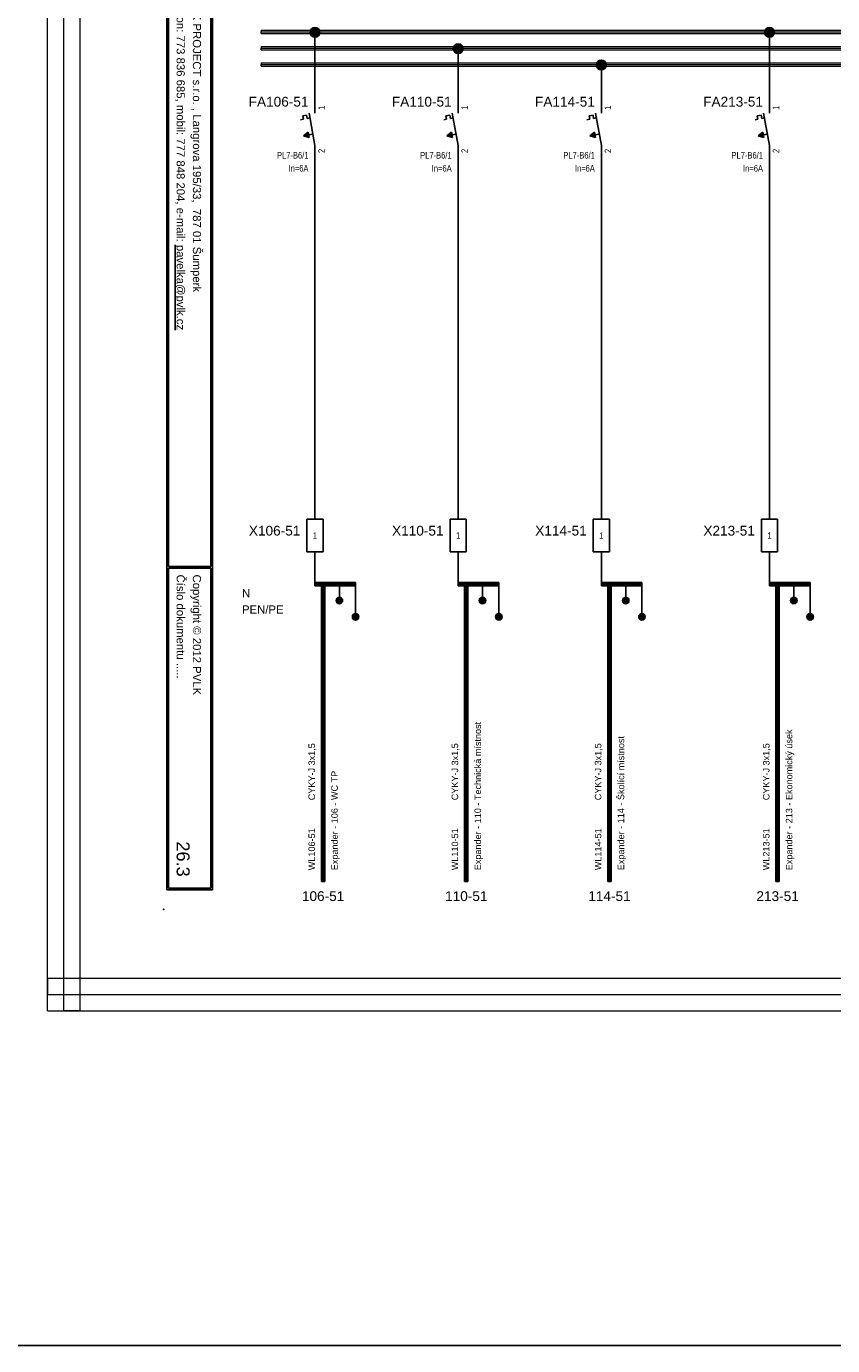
# Model space of a CAD drawing. Extents: x -826 to 1390, y 3256 to 3884.
# Tile 10 of 15: x 319 to 567, y 3256 to 3662. Entities that reach past the tile are written whole.
import ezdxf
from ezdxf.enums import TextEntityAlignment as Align

# ---------------------------------------------------------------- set-up
doc = ezdxf.new("R2010")
doc.units = 0
doc.header["$MEASUREMENT"] = 0
for name, color, linetype in [('1-KRESBA', 7, 'Continuous'), ('__Bílá', 7, 'Continuous'), ('__Oranžová', 30, 'Continuous'), ('__Rudá 010', 10, 'Continuous'), ('__Svmodrá', 4, 'Continuous'), ('__Vínová 220', 220, 'Continuous'), ('__Zelená', 3, 'Continuous'), ('__Černá 250', 7, 'Continuous')]:
    doc.layers.add(name, color=color, linetype=linetype)
doc.styles.add('Arial', font='arial.ttf')
doc.styles.add('GENERATED_STYLE_1', font='arial.ttf')

# ---------------------------------------------------------------- blocks, each defined once
blk = doc.blocks.new('BLK_Razítko_malé_pro_rozváděče')
at = {"layer": '__Bílá'}
for p, q in [((15, -1), (15, -20)), ((15, -1), (294, -1)), ((15.5, -1.5), (15.5, -19.5)), ((15.5, -1.5), (184.5, -1.5)), ((184.5, -1.5), (184.5, -19.5)), ((185, -1.5), (185, -19.5)), ((185, -1.5), (293.5, -1.5)), ((293.5, -19.5), (293.5, -1.5)), ((294, -20), (294, -1)), ((15, -20), (294, -20)), ((15.5, -19.5), (184.5, -19.5)), ((185, -19.5), (293.5, -19.5)), ((15, -405), (15, -419)), ((15, -405), (294, -405)), ((15.5, -405.5), (15.5, -418.5)), ((15.5, -405.5), (194.5, -405.5)), ((194.5, -405.5), (194.5, -418.5)), ((195, -405.5), (195, -418.5)), ((195, -405.5), (293.5, -405.5)), ((293.5, -405.5), (293.5, -418.5)), ((294, -405), (294, -419)), ((15, -419), (294, -419)), ((15.5, -418.5), (194.5, -418.5)), ((195, -418.5), (293.5, -418.5))]:
    blk.add_line(p, q, dxfattribs=at)
for p in [(0, 0), (300, 0), (0, -420), (300, -420)]:
    blk.add_point(p, dxfattribs=at)
at = {"layer": '__Bílá', "style": 'Arial'}
for s, height, p in [('-', 3, (38, -7)), ('Dokument', 2.5, (187, -7)), ('-', 3, (210.5, -7)), ('SO/PS', 2.5, (17.5, -12)), ('-', 3, (38, -12)), ('Vypracoval', 2.5, (187, -12)), ('-', 3, (210.5, -12)), ('Investor', 2.5, (17.5, -17)), ('-', 3, (38, -17)), ('Datum', 2.5, (187, -17)), ('-', 3, (210.5, -17)), ('PVLK PROJECT s.r.o. , Langrova 195/33,  787 01 Šumperk', 2.5, (17.5, -411)), ('Copyright © 2012 PVLK', 2.5, (197, -411)), ('Telefon: 773 836 685, mobil: 777 848 204, e-mail: %%Upavelka@pvlk.cz', 2.5, (17.5, -416)), ('Číslo dokumentu .....', 2.5, (197, -416))]:
    blk.add_text(s, height=height, dxfattribs=at).set_placement(p)
at = {"layer": '__Vínová 220', "char_height": 2.5, "attachment_point": 7, "style": 'Arial'}
for s, insert in [('715 0908', (17.5, -7)), ('Rozšíření výrobního areálu firmy PLASTKON PRODUCT, S.R.O.', (42.5, -7.75)), ('RS1 - Rozváděč pro napájení sdělovacích okruhů', (215, -7.75)), ('SO 02 - Novostavba skladovací haly s administrativní budovou', (42.5, -12.75)), ('Miroslav Pavelka', (215, -12.75)), ('Plastkon product, s.r.o., Hlavní 147, Mikulovice 790 84', (42.5, -17.75)), ('06/2016', (215, -17.75))]:
    blk.add_mtext(s, dxfattribs=dict(at, insert=insert))
at = {"layer": '__Vínová 220', "style": 'Arial'}
blk.add_attdef('ČÍSLO', text='', height=4, dxfattribs=at).set_placement((290, -416), align=Align.RIGHT)
blk = doc.blocks.new('L0001A02')
at = {"linetype": 'Continuous'}
h = blk.add_hatch(color=256, dxfattribs=at)
edge = h.paths.add_edge_path()
edge.add_arc((0, 0), 1.5, 0, 360)
blk.add_circle((0, 0), 1.5)
blk = doc.blocks.new('FEVA1462')
blk.add_hatch(color=256).paths.add_polyline_path([(-3.5, -2), (-2.06, -0.92), (-1.772, -2.504)])
for p, q in [((0, 5), (0, 10)), ((-3.752, 4.136), (-2.564, 4.352)), ((-3.752, 4.136), (-3.568, 3.124)), ((-2.564, 4.352), (-2.38, 3.34)), ((-1.818, 5), (0, -5)), ((-4.448, 2.964), (-3.568, 3.124)), ((-2.38, 3.34), (-1.544, 3.492)), ((-3.5, -2), (-2.06, -0.92)), ((-3.5, -2), (-0.64, -1.48)), ((-3.5, -2), (-1.772, -2.504)), ((-2.06, -0.92), (-1.772, -2.504)), ((0, -5), (0, -10))]:
    blk.add_line(p, q)
at = {"style": 'Arial'}
blk.add_attdef('POPIS', text='', height=3, dxfattribs=at).set_placement((-2, 7), align=Align.RIGHT)
at = {"style": 'Arial', "width": 0.8}
blk.add_attdef('NO1', (3, 6), '', height=2, rotation=90, dxfattribs=at)
for tag, p in [('TYP', (-2, -9)), ('PROUD', (-2, -13)), ('DOPLŇ1', (-2, -17)), ('DOPLŇ2', (-2, -21))]:
    blk.add_attdef(tag, text='', height=2, dxfattribs=at).set_placement(p, align=Align.RIGHT)
blk.add_attdef('CO1', text='', height=2, rotation=90, dxfattribs=at).set_placement((3, -6), align=Align.RIGHT)
blk = doc.blocks.new('v0109A01')
at = {"color": 0}
for p, q in [((0, 0), (0, 10)), ((5, 10), (0, 10)), ((5, 0), (5, 10)), ((5, 0), (0, 0))]:
    blk.add_line(p, q, dxfattribs=at)
at = {"color": 0, "style": 'Arial'}
blk.add_attdef('POPIS', text='', height=3, dxfattribs=at).set_placement((-2, 5), align=Align.RIGHT)
at = {"color": 0, "style": 'Arial', "width": 0.8}
blk.add_attdef('S1', text='', height=2, dxfattribs=at).set_placement((2.5, 5), align=Align.MIDDLE)
blk = doc.blocks.new('V0085A01')
h = blk.add_hatch(color=256)
edge = h.paths.add_edge_path()
edge.add_arc((0, 0), 1, 0, 360)
blk.add_circle((0, 0), 1)

msp = doc.modelspace()

# ---------------------------------------------------------------- linework, layer by layer
at = {"layer": '1-KRESBA'}
for p, q in [((408, 3640.03), (408, 3659.4)), ((547.86, 3640.03), (547.86, 3659.4)), ((452.06, 3640.03), (452.06, 3654.66)), ((496.12, 3640.03), (496.12, 3649.93)), ((408, 3620.03), (408, 3510)), ((452.06, 3620.03), (452.06, 3510)), ((496.12, 3620.03), (496.12, 3510)), ((547.86, 3620.03), (547.86, 3510)), ((408, 3500), (408, 3490)), ((452.06, 3500), (452.06, 3490)), ((496.12, 3500), (496.12, 3490)), ((547.86, 3500), (547.86, 3490)), ((408, 3490.5), (408, 3490)), ((408, 3490.5), (420.5, 3490.5)), ((408, 3489.5), (408, 3490)), ((408, 3490), (420.5, 3490)), ((408, 3489.5), (420.5, 3489.5)), ((410, 3398.53), (410, 3490.5)), ((410, 3490.5), (410.5, 3490.5)), ((410.5, 3398.53), (410.5, 3490.5)), ((411, 3490.5), (410.5, 3490.5)), ((411, 3398.53), (411, 3490.5)), ((415.5, 3490), (415.5, 3485)), ((420.5, 3490.5), (420.5, 3490)), ((420.5, 3489.5), (420.5, 3490)), ((420.5, 3490), (420.5, 3480)), ((452.06, 3490.5), (452.06, 3490)), ((452.06, 3490.5), (464.56, 3490.5)), ((452.06, 3489.5), (452.06, 3490)), ((452.06, 3490), (464.56, 3490)), ((452.06, 3489.5), (464.56, 3489.5)), ((454.06, 3398.53), (454.06, 3490.5)), ((454.06, 3490.5), (454.56, 3490.5)), ((454.56, 3398.53), (454.56, 3490.5)), ((455.06, 3490.5), (454.56, 3490.5)), ((455.06, 3398.53), (455.06, 3490.5)), ((459.56, 3490), (459.56, 3485)), ((464.56, 3490.5), (464.56, 3490)), ((464.56, 3489.5), (464.56, 3490)), ((464.56, 3490), (464.56, 3480)), ((496.12, 3490.5), (496.12, 3490)), ((496.12, 3490.5), (508.62, 3490.5)), ((496.12, 3489.5), (496.12, 3490)), ((496.12, 3490), (508.62, 3490)), ((496.12, 3489.5), (508.62, 3489.5)), ((498.12, 3398.53), (498.12, 3490.5)), ((498.12, 3490.5), (498.62, 3490.5)), ((498.62, 3398.53), (498.62, 3490.5)), ((499.12, 3490.5), (498.62, 3490.5)), ((499.12, 3398.53), (499.12, 3490.5)), ((503.62, 3490), (503.62, 3485)), ((508.62, 3490.5), (508.62, 3490)), ((508.62, 3489.5), (508.62, 3490)), ((508.62, 3490), (508.62, 3480)), ((547.86, 3490.5), (547.86, 3490)), ((547.86, 3490.5), (560.36, 3490.5)), ((547.86, 3489.5), (547.86, 3490)), ((547.86, 3490), (560.36, 3490)), ((547.86, 3489.5), (560.36, 3489.5)), ((549.86, 3398.53), (549.86, 3490.5)), ((549.86, 3490.5), (550.36, 3490.5)), ((550.36, 3398.53), (550.36, 3490.5)), ((550.86, 3490.5), (550.36, 3490.5)), ((550.86, 3398.53), (550.86, 3490.5)), ((555.36, 3490), (555.36, 3485)), ((560.36, 3490.5), (560.36, 3490)), ((560.36, 3489.5), (560.36, 3490)), ((560.36, 3490), (560.36, 3480)), ((410, 3398.53), (410.5, 3398.53)), ((411, 3398.53), (410.5, 3398.53)), ((454.06, 3398.53), (454.56, 3398.53)), ((455.06, 3398.53), (454.56, 3398.53)), ((498.12, 3398.53), (498.62, 3398.53)), ((499.12, 3398.53), (498.62, 3398.53)), ((549.86, 3398.53), (550.36, 3398.53)), ((550.86, 3398.53), (550.36, 3398.53))]:
    msp.add_line(p, q, dxfattribs=at)
at = {"layer": '1-KRESBA', "color": 3}
msp.add_lwpolyline([(-826, 3883.98), (1390.23, 3883.98), (1390.23, 3255.69), (-826, 3255.69)], close=True, dxfattribs=at)
at = {"layer": '__Oranžová', "lineweight": 0}
for p, q in [((391.43, 3660.5), (391.43, 3660)), ((391.43, 3660.5), (741.43, 3660.5)), ((391.43, 3659.5), (391.43, 3660)), ((391.43, 3660), (741.43, 3660)), ((391.43, 3659.5), (741.43, 3659.5)), ((391.43, 3655.5), (391.43, 3655)), ((391.43, 3655.5), (741.43, 3655.5)), ((391.43, 3654.5), (391.43, 3655)), ((391.43, 3655), (741.43, 3655)), ((391.43, 3654.5), (741.43, 3654.5)), ((391.43, 3650.5), (391.43, 3650)), ((391.43, 3650.5), (741.43, 3650.5)), ((391.43, 3649.5), (391.43, 3650)), ((391.43, 3650), (741.43, 3650)), ((391.43, 3649.5), (741.43, 3649.5))]:
    msp.add_line(p, q, dxfattribs=at)
at = {"layer": '__Vínová 220', "lineweight": 0}
for p, q in [((325.71, 3358.74), (325.71, 3724.82)), ((330.71, 3358.74), (330.71, 3724.82)), ((335.71, 3358.74), (335.71, 3724.82)), ((325.71, 3368.74), (325.71, 3363.74)), ((325.71, 3368.74), (822.12, 3368.74)), ((325.71, 3358.74), (325.71, 3363.74)), ((325.71, 3363.74), (822.12, 3363.74)), ((325.71, 3358.74), (822.12, 3358.74)), ((325.71, 3358.74), (330.71, 3358.74)), ((335.71, 3358.74), (330.71, 3358.74))]:
    msp.add_line(p, q, dxfattribs=at)

# ---------------------------------------------------------------- block references
at = {"color": 250, "linetype": 'Continuous'}
for p in [(415.5, 3485), (459.56, 3485), (503.62, 3485), (555.36, 3485), (420.5, 3480), (464.56, 3480), (508.62, 3480), (560.36, 3480)]:
    msp.add_blockref('V0085A01', p, dxfattribs=at)
at = {"layer": '1-KRESBA', "rotation": 270}
msp.add_blockref('BLK_Razítko_malé_pro_rozváděče', (781.43, 3690), dxfattribs=at).add_auto_attribs({'ČÍSLO': '26.3'})
at = {"layer": '1-KRESBA'}
for p in [(408, 3659.85), (547.86, 3659.85), (452.06, 3654.83), (496.12, 3649.84)]:
    msp.add_blockref('L0001A02', p, dxfattribs=at)
at = {"layer": '__Černá 250'}
for name, p, values in [('FEVA1462', (408, 3630.03), {'POPIS': 'FA106-51', 'TYP': 'PL7-B6/1', 'PROUD': 'In=6A', 'CO1': '2', 'NO1': '1'}), ('FEVA1462', (452.06, 3630.03), {'POPIS': 'FA110-51', 'TYP': 'PL7-B6/1', 'PROUD': 'In=6A', 'CO1': '2', 'NO1': '1'}), ('FEVA1462', (496.12, 3630.03), {'POPIS': 'FA114-51', 'TYP': 'PL7-B6/1', 'PROUD': 'In=6A', 'CO1': '2', 'NO1': '1'}), ('FEVA1462', (547.86, 3630.03), {'POPIS': 'FA213-51', 'TYP': 'PL7-B6/1', 'PROUD': 'In=6A', 'CO1': '2', 'NO1': '1'}), ('v0109A01', (405.5, 3500), {'POPIS': 'X106-51', 'S1': '1'}), ('v0109A01', (449.56, 3500), {'POPIS': 'X110-51', 'S1': '1'}), ('v0109A01', (493.62, 3500), {'POPIS': 'X114-51', 'S1': '1'}), ('v0109A01', (545.36, 3500), {'POPIS': 'X213-51', 'S1': '1'})]:
    msp.add_blockref(name, p, dxfattribs=at).add_auto_attribs(values)

# ---------------------------------------------------------------- texts
at = {"layer": '__Rudá 010', "style": 'Arial'}
for s, p in [('CYKY-J 3x1,5', (408, 3423.53)), ('CYKY-J 3x1,5', (452.06, 3423.53)), ('CYKY-J 3x1,5', (496.12, 3423.53)), ('CYKY-J 3x1,5', (547.86, 3423.53)), ('WL106-51', (408, 3402)), ('WL110-51', (452.06, 3402)), ('WL114-51', (496.12, 3402)), ('WL213-51', (547.86, 3402))]:
    msp.add_text(s, height=2, rotation=90, dxfattribs=at).set_placement(p)
at = {"layer": '__Rudá 010', "style": 'GENERATED_STYLE_1'}
for s, p in [('106-51', (410.5, 3392.53)), ('110-51', (454.56, 3392.53)), ('114-51', (498.62, 3392.53)), ('213-51', (550.36, 3392.53))]:
    msp.add_text(s, height=3, dxfattribs=at).set_placement(p, align=Align.CENTER)
at = {"layer": '__Rudá 010', "char_height": 2, "width": 62.8406, "attachment_point": 1, "rotation": 90, "style": 'Arial'}
for s, insert in [('Expander - 110 - Technická místnost', (457.09, 3402)), ('Expander - 114 - Školící místnost', (501.15, 3402)), ('Expander - 213 - Ekonomický úsek', (552.89, 3402)), ('Expander - 106 - WC TP', (413.03, 3402))]:
    msp.add_mtext(s, dxfattribs=dict(at, insert=insert))
at = {"layer": '__Svmodrá', "linetype": 'Continuous', "style": 'Arial'}
msp.add_text('N', height=2.5, dxfattribs=at).set_placement((385.54, 3486))
at = {"layer": '__Zelená', "linetype": 'Continuous', "style": 'Arial'}
msp.add_text('PEN/PE', height=2.5, dxfattribs=at).set_placement((385.54, 3481))

doc.saveas('drawing.dxf')
